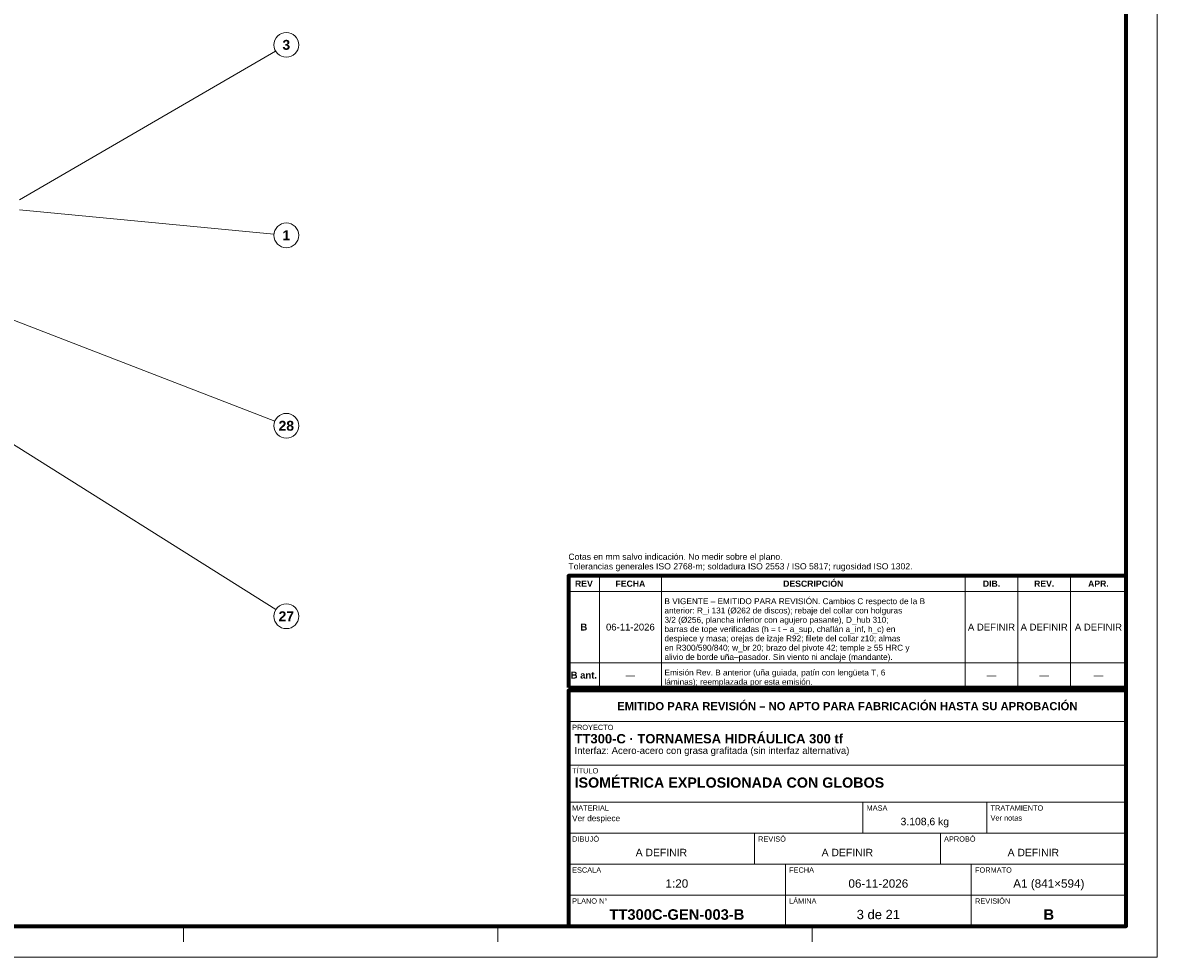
# Model space of a CAD drawing. Header units: millimetres. Extents: x 0 to 841, y 0 to 594.
# Tile 18 of 19: x 475 to 841, y 0 to 301. Entities that reach past the tile are written whole.
import ezdxf
from ezdxf.enums import TextEntityAlignment as Align

# ---------------------------------------------------------------- set-up
doc = ezdxf.new("R2010")
doc.units = ezdxf.units.MM
for name, color, linetype, lineweight in [('COTA', 7, 'CONTINUOUS', 18), ('FINA', 7, 'CONTINUOUS', 18), ('MARCO', 7, 'CONTINUOUS', 70), ('TXT', 7, 'CONTINUOUS', 25)]:
    doc.layers.add(name, color=color, linetype=linetype, lineweight=lineweight)
doc.styles.add('STD', font='LiberationSans-Regular.ttf')
doc.styles.add('STDB', font='LiberationSans-Bold.ttf')

msp = doc.modelspace()

# ---------------------------------------------------------------- linework, layer by layer
at = {"layer": 'COTA'}
for p, q in [((473.87, 244.32), (556.54, 292.28)), ((473.87, 241.09), (556.02, 233.24)), ((367.38, 231.16), (556.61, 112.13)), ((400.74, 233.01), (556.27, 172.87))]:
    msp.add_line(p, q, dxfattribs=at)
at = {"layer": 'FINA'}
for p, q in [((661, 87), (661, 123)), ((681, 87), (681, 123)), ((779, 87), (779, 123)), ((796, 87), (796, 123)), ((813, 87), (813, 123)), ((651, 118), (831, 118)), ((651, 95), (831, 95)), ((651, 87), (831, 87)), ((651, 86), (831, 86)), ((651, 76), (831, 76)), ((651, 62), (831, 62)), ((651, 50), (831, 50)), ((746, 40), (746, 50)), ((786, 40), (786, 50)), ((651, 40), (831, 40)), ((711, 30), (711, 40)), ((771, 30), (771, 40)), ((651, 30), (831, 30)), ((721, 20), (721, 30)), ((781, 20), (781, 30)), ((651, 20), (831, 20)), ((721, 10), (721, 20)), ((781, 10), (781, 20)), ((526.88, 10), (526.88, 5)), ((628.25, 10), (628.25, 5)), ((729.62, 10), (729.62, 5))]:
    msp.add_line(p, q, dxfattribs=at)
msp.add_lwpolyline([(0, 0), (841, 0), (841, 594), (0, 594)], close=True, dxfattribs=at)
for centre in [(560, 294.29), (560, 232.86), (560, 171.43), (560, 110)]:
    msp.add_circle(centre, 4, dxfattribs=at)
at = {"layer": 'MARCO'}
for points in [[(20, 10), (831, 10), (831, 584), (20, 584)], [(651, 87), (831, 87), (831, 123), (651, 123)], [(651, 10), (831, 10), (831, 86), (651, 86)]]:
    msp.add_lwpolyline(points, close=True, dxfattribs=at)

# ---------------------------------------------------------------- texts
at = {"layer": 'TXT'}
for s, height, style, p in [('3', 3.2, 'STDB', (560, 294.29)), ('1', 3.2, 'STDB', (560, 232.86)), ('28', 3.2, 'STDB', (560, 171.43)), ('REV', 2, 'STDB', (656, 120.5)), ('FECHA', 2, 'STDB', (671, 120.5)), ('DESCRIPCIÓN', 2, 'STDB', (730, 120.5)), ('DIB.', 2, 'STDB', (787.5, 120.5)), ('REV.', 2, 'STDB', (804.5, 120.5)), ('APR.', 2, 'STDB', (822, 120.5)), ('27', 3.2, 'STDB', (560, 110)), ('B', 2.2, 'STDB', (656, 106.5)), ('06-11-2026', 2.2, 'STD', (671, 106.5)), ('A DEFINIR', 2.2, 'STD', (787.5, 106.5)), ('A DEFINIR', 2.2, 'STD', (804.5, 106.5)), ('A DEFINIR', 2.2, 'STD', (822, 106.5)), ('B ant.', 2.2, 'STDB', (656, 91)), ('—', 2.2, 'STD', (671, 91)), ('—', 2.2, 'STD', (787.5, 91)), ('—', 2.2, 'STD', (804.5, 91)), ('—', 2.2, 'STD', (822, 91)), ('EMITIDO PARA REVISIÓN – NO APTO PARA FABRICACIÓN HASTA SU APROBACIÓN', 2.6, 'STDB', (741, 81)), ('3.108,6 kg', 2.4, 'STD', (766, 43.8)), ('A DEFINIR', 2.4, 'STD', (681, 33.8)), ('A DEFINIR', 2.4, 'STD', (741, 33.8)), ('A DEFINIR', 2.4, 'STD', (801, 33.8)), ('1:20', 2.7, 'STD', (686, 23.8)), ('06-11-2026', 2.7, 'STD', (751, 23.8)), ('A1 (841×594)', 2.7, 'STD', (806, 23.8)), ('TT300C-GEN-003-B', 3.4, 'STDB', (686, 13.8)), ('3 de 21', 3, 'STD', (751, 13.8)), ('B', 3.4, 'STDB', (806, 13.8))]:
    msp.add_text(s, height=height, dxfattribs=dict(at, style=style)).set_placement(p, align=Align.MIDDLE_CENTER)
at = {"layer": 'TXT', "style": 'STD'}
for s, p in [('Cotas en mm salvo indicación. No medir sobre el plano.', (651, 127.6)), ('Tolerancias generales ISO 2768-m; soldadura ISO 2553 / ISO 5817; rugosidad ISO 1302.', (651, 124.5))]:
    msp.add_text(s, height=2, dxfattribs=at).set_placement(p, align=Align.BOTTOM_LEFT)
at = {"layer": 'TXT'}
for s, height, style, p in [('B VIGENTE – EMITIDO PARA REVISIÓN. Cambios C respecto de la B', 1.9, 'STD', (682, 115.8)), ('3/2 (Ø256, plancha inferior con agujero pasante), D_hub 310;', 1.9, 'STD', (682, 109.8)), ('anterior: R_i 131 (Ø262 de discos); rebaje del collar con holguras', 1.9, 'STD', (682, 112.8)), ('barras de tope verificadas (h = t − a_sup, chaflán a_inf, h_c) en', 1.9, 'STD', (682, 106.8)), ('despiece y masa; orejas de izaje R92; filete del collar z10; almas', 1.9, 'STD', (682, 103.8)), ('en R300/590/840; w_br 20; brazo del pivote 42; temple ≥ 55 HRC y', 1.9, 'STD', (682, 100.8)), ('alivio de borde uña–pasador. Sin viento ni anclaje (mandante).', 1.9, 'STD', (682, 97.8)), ('Emisión Rev. B anterior (uña guiada, patín con lengüeta T, 6', 1.9, 'STD', (682, 92.8)), ('láminas); reemplazada por esta emisión.', 1.9, 'STD', (682, 89.8)), ('PROYECTO', 1.7, 'STD', (652.2, 75)), ('TT300-C · TORNAMESA HIDRÁULICA 300 tf', 3, 'STDB', (653, 72)), ('Interfaz: Acero-acero con grasa grafitada (sin interfaz alternativa)', 2.2, 'STD', (653, 67.8)), ('TÍTULO', 1.7, 'STD', (652.2, 61)), ('ISOMÉTRICA EXPLOSIONADA CON GLOBOS', 3.3, 'STDB', (653, 58)), ('MATERIAL', 1.7, 'STD', (652.2, 49)), ('MASA', 1.7, 'STD', (747.2, 49)), ('TRATAMIENTO', 1.7, 'STD', (787.2, 49)), ('Ver despiece', 1.9, 'STD', (652.2, 45.8)), ('Ver notas', 1.7, 'STD', (787.2, 45.8)), ('DIBUJÓ', 1.7, 'STD', (652.2, 39)), ('REVISÓ', 1.7, 'STD', (712.2, 39)), ('APROBÓ', 1.7, 'STD', (772.2, 39)), ('ESCALA', 1.7, 'STD', (652.2, 29)), ('FECHA', 1.7, 'STD', (722.2, 29)), ('FORMATO', 1.7, 'STD', (782.2, 29)), ('PLANO N°', 1.7, 'STD', (652.2, 19)), ('LÁMINA', 1.7, 'STD', (722.2, 19)), ('REVISIÓN', 1.7, 'STD', (782.2, 19))]:
    msp.add_text(s, height=height, dxfattribs=dict(at, style=style)).set_placement(p, align=Align.TOP_LEFT)

doc.saveas('drawing.dxf')
